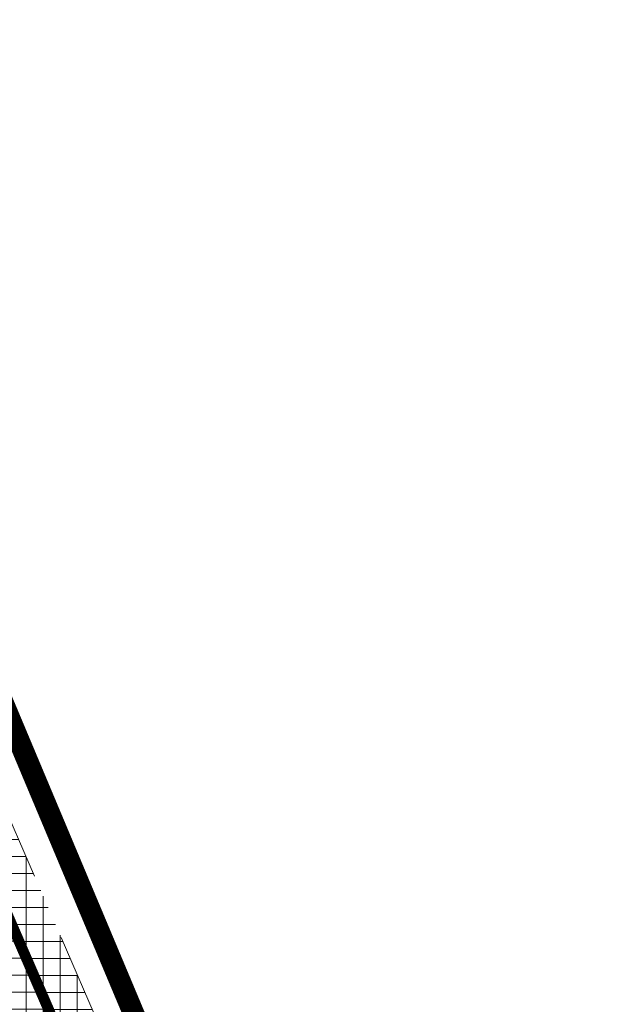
# Model space of a CAD drawing. Header units: metres. Extents: x 6467369 to 7543668, y 5829073 to 6004987.
# Tile 13 of 256: x 7543479 to 7543490, y 5829318 to 5829336. Entities that reach past the tile are written whole.
import ezdxf

# ---------------------------------------------------------------- set-up
doc = ezdxf.new("R2010")
doc.units = ezdxf.units.M
for name, pattern in [('1', [0]), ('GDE', [0]), ('HIDDEN', [0.375, 0.25, -0.125]), ('PHANTOM2', [1.25, 0.625, -0.125, 0.125, -0.125, 0.125, -0.125])]:
    doc.linetypes.add(name, pattern=pattern)
for name, color, linetype, lineweight in [('_D-krawędź pobocza', 253, 'HIDDEN', 15), ('_D-krawężnik wyniesiony BET', 7, 'Continuous', 30), ('_D-kreskowanie jezdni', 254, 'Continuous', 13), ('_D-kreskowanie pobocze', 32, '1', 13), ('_D-kreskowanie zjazd MB', 4, '1', 13), ('_D-linia rozgraniczająca inw.', 6, 'GDE', 18)]:
    doc.layers.add(name, color=color, linetype=linetype, lineweight=lineweight)
pattern_1 = [(0, (0, 0), (0, 0.3175), []), (90, (0, 0), (-0.3175, 1.944126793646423e-17), [])]

msp = doc.modelspace()

# ---------------------------------------------------------------- hatches: boundary and pattern name
at = {"layer": '_D-kreskowanie jezdni', "ltscale": 0.01, "transparency": 33554610}
h = msp.add_hatch(dxfattribs=at)
h.set_pattern_fill('ANSI37', color=256, scale=0.1, angle=45)
h.set_pattern_definition([(90, (0, 0), (-0.3175000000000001, 0), []), (180, (0, 0), (-5.551115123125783e-17, -0.3175), [])])
h.paths.add_polyline_path([(7543409.745953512, 5829462.258406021), (7543409.598435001, 5829462.545231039), (7543409.450966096, 5829462.831984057), (7543409.303556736, 5829463.118670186), (7543409.156216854, 5829463.405294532), (7543409.008956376, 5829463.691862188), (7543408.861785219, 5829463.978378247), (7543408.714713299, 5829464.264847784), (7543408.567750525, 5829464.551275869), (7543408.420906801, 5829464.837667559), (7543408.27419203, 5829465.124027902), (7543408.127616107, 5829465.410361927), (7543407.981188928, 5829465.696674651), (7543407.834920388, 5829465.982971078), (7543407.613271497, 5829466.417295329), (7543407.322111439, 5829466.989247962), (7543407.031696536, 5829467.561355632), (7543406.742125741, 5829468.13361888), (7543406.453492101, 5829468.706049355), (7543406.165881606, 5829469.278672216), (7543405.879380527, 5829469.851511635), (7543405.594071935, 5829470.424597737), (7543405.382212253, 5829470.852267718), (7543405.380675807, 5829470.855377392, -0.01973386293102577), (7543395.809390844, 5829492.289613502), (7543395.632383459, 5829492.732808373), (7543395.396215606, 5829493.327661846), (7543395.161067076, 5829493.923258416), (7543394.92686042, 5829494.519555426), (7543394.69351772, 5829495.116510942), (7543394.460964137, 5829495.714074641), (7543394.229125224, 5829496.312194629), (7543393.997930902, 5829496.910807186), (7543393.822919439, 5829497.365403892), (7543393.707589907, 5829497.665409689), (7543393.592364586, 5829497.965548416), (7543393.477233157, 5829498.265816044), (7543393.362185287, 5829498.566208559), (7543393.247210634, 5829498.86672195), (7543393.132298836, 5829499.167352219), (7543393.017439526, 5829499.468095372), (7543392.90262232, 5829499.76894742), (7543392.787836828, 5829500.06990438), (7543392.673072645, 5829500.370962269), (7543392.558319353, 5829500.67211711), (7543392.443566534, 5829500.973364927), (7543392.328803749, 5829501.27470174), (7543392.214020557, 5829501.576123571), (7543388.522689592, 5829511.269764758), (7543383.791993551, 5829509.642775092), (7543387.541343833, 5829499.796771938), (7543387.656157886, 5829499.495269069), (7543387.771013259, 5829499.193689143), (7543387.885920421, 5829498.892036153), (7543388.00088985, 5829498.590314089), (7543388.115932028, 5829498.288526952), (7543388.231057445, 5829497.98667875), (7543388.346276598, 5829497.684773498), (7543388.46159999, 5829497.382815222), (7543388.577038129, 5829497.080807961), (7543388.692601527, 5829496.778755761), (7543388.808300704, 5829496.476662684), (7543388.92414618, 5829496.174532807), (7543389.040148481, 5829495.872370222), (7543389.156318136, 5829495.570179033), (7543389.272665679, 5829495.267963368), (7543389.389201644, 5829494.965727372), (7543389.505936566, 5829494.663475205), (7543389.622880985, 5829494.361211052), (7543389.740045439, 5829494.05893912), (7543389.857440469, 5829493.756663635), (7543389.975076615, 5829493.454388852), (7543390.092964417, 5829493.15211905), (7543390.211114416, 5829492.849858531), (7543390.329537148, 5829492.547611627), (7543390.44824315, 5829492.245382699), (7543390.567242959, 5829491.943176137), (7543390.686547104, 5829491.64099636), (7543390.806166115, 5829491.338847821), (7543390.926110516, 5829491.036735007), (7543391.044985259, 5829490.738192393, 0.02000586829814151), (7543400.899151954, 5829468.63818458), (7543400.900687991, 5829468.635075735), (7543401.045016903, 5829468.34372653), (7543401.189600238, 5829468.052600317), (7543401.334427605, 5829467.761692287), (7543401.479488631, 5829467.470997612), (7543401.62477297, 5829467.18051143), (7543401.770270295, 5829466.890228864), (7543401.915970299, 5829466.600145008), (7543402.061862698, 5829466.310254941), (7543402.207937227, 5829466.020553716), (7543402.35418364, 5829465.73103637), (7543402.500591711, 5829465.44169792), (7543402.647151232, 5829465.152533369), (7543402.793852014, 5829464.863537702), (7543402.940683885, 5829464.574705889), (7543403.087636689, 5829464.286032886), (7543403.234700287, 5829463.997513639), (7543403.381864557, 5829463.709143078), (7543403.529119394, 5829463.420916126), (7543403.676454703, 5829463.132827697), (7543403.823860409, 5829462.844872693), (7543403.971326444, 5829462.55704601), (7543404.118842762, 5829462.269342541), (7543404.266399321, 5829461.981757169), (7543404.413986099, 5829461.694284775), (7543404.561593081, 5829461.406920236), (7543404.709210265, 5829461.119658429), (7543404.856827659, 5829460.832494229), (7543405.004435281, 5829460.545422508), (7543405.152023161, 5829460.258438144), (7543405.299581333, 5829459.971536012), (7543443.377905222, 5829385.935670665), (7543443.49591691, 5829385.706216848), (7543443.613882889, 5829385.476833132), (7543443.731795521, 5829385.247515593), (7543443.849647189, 5829385.018260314), (7543443.967430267, 5829384.789063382), (7543444.085137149, 5829384.55992089), (7543444.202760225, 5829384.330828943), (7543444.320291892, 5829384.101783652), (7543444.437724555, 5829383.872781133), (7543444.555050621, 5829383.643817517), (7543444.672262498, 5829383.414888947), (7543444.789352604, 5829383.185991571), (7543444.906313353, 5829382.957121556), (7543445.02313717, 5829382.728275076), (7543445.200018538, 5829382.381382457), (7543445.432538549, 5829381.924208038), (7543445.664418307, 5829381.466974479), (7543445.895585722, 5829381.009674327), (7543446.125972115, 5829380.552293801), (7543446.355510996, 5829380.09481519), (7543446.584138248, 5829379.637216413), (7543446.811788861, 5829379.179477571), (7543446.868745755, 5829379.064387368, -0.007950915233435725), (7543450.250869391, 5829371.957176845), (7543454.925274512, 5829373.75727092, 0.008251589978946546), (7543451.348885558, 5829381.284375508), (7543451.347654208, 5829381.286863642), (7543451.231868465, 5829381.520239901), (7543451.115894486, 5829381.753429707), (7543450.999740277, 5829381.986436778), (7543450.883413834, 5829382.219264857), (7543450.76692313, 5829382.4519177), (7543450.650276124, 5829382.684399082), (7543450.533480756, 5829382.916712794), (7543450.416544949, 5829383.148862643), (7543450.29947661, 5829383.380852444), (7543450.182283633, 5829383.612686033), (7543450.06497389, 5829383.844367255), (7543449.947555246, 5829384.075899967), (7543449.830035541, 5829384.307288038), (7543449.712422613, 5829384.538535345), (7543449.594724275, 5829384.769645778), (7543449.476948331, 5829385.000623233), (7543449.359102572, 5829385.231471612), (7543449.241194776, 5829385.462194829), (7543449.123232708, 5829385.692796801), (7543449.00522412, 5829385.923281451), (7543448.887176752, 5829386.153652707), (7543448.769098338, 5829386.3839145), (7543448.650996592, 5829386.614070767), (7543448.532879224, 5829386.84412544), (7543448.414753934, 5829387.074082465), (7543448.296628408, 5829387.303945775), (7543448.178510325, 5829387.533719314), (7543448.060407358, 5829387.763407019), (7543447.942327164, 5829387.993012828), (7543447.824277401, 5829388.222540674)])
h.paths.add_polyline_path([(7543458.309081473, 5829366.087622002), (7543458.206268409, 5829366.324367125), (7543458.1034143, 5829366.56118518), (7543458.00051125, 5829366.798072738), (7543457.897551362, 5829367.035026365), (7543457.794526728, 5829367.272042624), (7543457.691429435, 5829367.509118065), (7543457.588251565, 5829367.746249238), (7543457.484985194, 5829367.98343268), (7543457.38162239, 5829368.220664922), (7543457.278155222, 5829368.457942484), (7543457.174575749, 5829368.695261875), (7543457.070876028, 5829368.932619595), (7543456.967048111, 5829369.170012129), (7543456.863084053, 5829369.407435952), (7543456.758975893, 5829369.644887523), (7543456.654715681, 5829369.882363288), (7543456.550295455, 5829370.119859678), (7543456.445707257, 5829370.357373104), (7543456.340943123, 5829370.594899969), (7543456.235995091, 5829370.832436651), (7543456.130855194, 5829371.069979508), (7543456.025515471, 5829371.307524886), (7543455.919967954, 5829371.545069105), (7543455.814204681, 5829371.782608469), (7543455.708217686, 5829372.020139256), (7543455.601999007, 5829372.257657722), (7543455.495540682, 5829372.495160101), (7543455.388834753, 5829372.732642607), (7543455.281873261, 5829372.970101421), (7543455.175899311, 5829373.204762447, 0.0006006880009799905), (7543454.925274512, 5829373.75727092), (7543450.250869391, 5829371.957176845, -0.0006403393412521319), (7543450.51339584, 5829371.380154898), (7543450.670621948, 5829371.032929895), (7543450.880581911, 5829370.566810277), (7543451.089814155, 5829370.100025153), (7543451.298376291, 5829369.63260994), (7543451.506325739, 5829369.164600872), (7543451.713718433, 5829368.696037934), (7543451.920607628, 5829368.226967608), (7543452.127044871, 5829367.757440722), (7543452.28339967, 5829367.400824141), (7543452.386462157, 5829367.165459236), (7543452.489456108, 5829366.929973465), (7543452.592389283, 5829366.694370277), (7543452.695269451, 5829366.458653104), (7543452.798104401, 5829366.22282538), (7543452.900901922, 5829365.98689053), (7543453.003669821, 5829365.750851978), (7543453.106415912, 5829365.514713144), (7543453.209148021, 5829365.278477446), (7543453.311873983, 5829365.042148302), (7543453.414601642, 5829364.805729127), (7543453.517338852, 5829364.569223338), (7543453.620093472, 5829364.33263435), (7543453.722873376, 5829364.095965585), (7543482.827848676, 5829297.07563406), (7543482.964939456, 5829296.759961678), (7543483.102103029, 5829296.444169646), (7543483.239356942, 5829296.128265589), (7543483.37671876, 5829295.812257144), (7543483.514206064, 5829295.496151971), (7543483.651836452, 5829295.179957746), (7543483.789627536, 5829294.863682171), (7543483.927596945, 5829294.547332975), (7543484.065762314, 5829294.230917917), (7543484.204141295, 5829293.914444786), (7543484.342751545, 5829293.59792141), (7543484.481610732, 5829293.281355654), (7543484.620736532, 5829292.964755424), (7543484.760146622, 5829292.648128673), (7543484.899858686, 5829292.331483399), (7543485.039890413, 5829292.01482765), (7543485.180259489, 5829291.69816953), (7543485.320983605, 5829291.381517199), (7543485.462080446, 5829291.064878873), (7543485.603567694, 5829290.748262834), (7543485.745463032, 5829290.431677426), (7543485.887784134, 5829290.115131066), (7543486.030548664, 5829289.798632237), (7543486.173774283, 5829289.482189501), (7543486.317478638, 5829289.165811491), (7543486.461679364, 5829288.849506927), (7543486.606394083, 5829288.533284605), (7543486.751640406, 5829288.217153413), (7543486.897435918, 5829287.901122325), (7543487.042095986, 5829287.588874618, 0.02273060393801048), (7543495.541139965, 5829271.266797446), (7543495.54299273, 5829271.263596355), (7543495.717909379, 5829270.962543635), (7543495.893240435, 5829270.661892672), (7543496.068968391, 5829270.361634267), (7543496.245075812, 5829270.061759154), (7543496.421545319, 5829269.762258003), (7543496.598359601, 5829269.463121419), (7543496.775501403, 5829269.164339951), (7543496.952953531, 5829268.865904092), (7543497.130698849, 5829268.567804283), (7543497.308720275, 5829268.270030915), (7543497.487000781, 5829267.972574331), (7543497.665523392, 5829267.675424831), (7543497.844271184, 5829267.378572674), (7543498.023227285, 5829267.082008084), (7543498.202374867, 5829266.785721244), (7543498.38169715, 5829266.489702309), (7543498.561177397, 5829266.193941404), (7543498.740798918, 5829265.898428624), (7543498.920545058, 5829265.603154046), (7543499.100399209, 5829265.308107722), (7543499.280344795, 5829265.013279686), (7543499.46036528, 5829264.718659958), (7543499.640444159, 5829264.424238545), (7543499.820564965, 5829264.130005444), (7543500.000711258, 5829263.835950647), (7543500.18086663, 5829263.542064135), (7543500.3610147, 5829263.248335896), (7543500.541139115, 5829262.954755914), (7543500.721223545, 5829262.66131418), (7543500.901251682, 5829262.368000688), (7543536.326194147, 5829204.652589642), (7543539.961566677, 5829208.287962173), (7543505.162580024, 5829264.983546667), (7543504.982624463, 5829265.276741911), (7543504.802757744, 5829265.569828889), (7543504.622996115, 5829265.862817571), (7543504.443355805, 5829266.155717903), (7543504.263853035, 5829266.44853982), (7543504.084504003, 5829266.741293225), (7543503.905324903, 5829267.033988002), (7543503.726331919, 5829267.326634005), (7543503.453479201, 5829267.773182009), (7543503.097623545, 5829268.356954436), (7543502.742559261, 5829268.941105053), (7543502.388509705, 5829269.52555757), (7543502.035656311, 5829270.110303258), (7543501.684158, 5829270.695369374), (7543501.334163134, 5829271.280799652), (7543500.98581472, 5829271.866645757), (7543500.639250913, 5829272.452966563), (7543500.294607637, 5829273.039823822), (7543499.952020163, 5829273.627279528), (7543499.866452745, 5829273.775117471, -0.02229541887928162), (7543491.722217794, 5829289.382629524), (7543491.508339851, 5829289.8422757), (7543491.223463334, 5829290.45978346), (7543490.940255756, 5829291.078632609), (7543490.65858889, 5829291.698747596), (7543490.378334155, 5829292.320052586), (7543490.099364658, 5829292.942466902), (7543489.821554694, 5829293.565906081), (7543489.544784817, 5829294.190270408), (7543489.268941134, 5829294.815446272), (7543488.993926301, 5829295.441281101), (7543488.719675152, 5829296.067547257), (7543488.510260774, 5829296.547131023), (7543488.373123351, 5829296.86157259), (7543488.236052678, 5829297.176194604), (7543488.099031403, 5829297.490989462), (7543487.962042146, 5829297.805949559), (7543487.825067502, 5829298.121067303), (7543487.688090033, 5829298.4363351), (7543487.551092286, 5829298.751745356), (7543487.414056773, 5829299.067290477)])
at = {"layer": '_D-kreskowanie pobocze', "ltscale": 0.01, "transparency": 33554623}
h = msp.add_hatch(dxfattribs=at)
h.set_pattern_fill('NET', color=256, scale=0.1)
h.set_pattern_definition(pattern_1)
h.paths.add_polyline_path([(7543492.402208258, 5829289.699035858), (7543492.259095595, 5829290.006600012), (7543492.116690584, 5829290.313980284), (7543491.974704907, 5829290.62175313), (7543491.833122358, 5829290.929910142), (7543491.691926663, 5829291.238442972), (7543491.551101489, 5829291.547343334), (7543491.410630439, 5829291.85660301), (7543491.270497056, 5829292.166213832), (7543491.130684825, 5829292.476167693), (7543490.991177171, 5829292.786456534), (7543490.851957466, 5829293.097072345), (7543490.713009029, 5829293.408007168), (7543490.574467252, 5829293.718910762), (7543490.436002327, 5829294.030478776), (7543490.297758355, 5829294.342342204), (7543490.159718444, 5829294.654493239), (7543490.021865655, 5829294.966924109), (7543489.884183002, 5829295.279627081), (7543489.746653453, 5829295.592594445), (7543489.609259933, 5829295.905818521), (7543489.471985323, 5829296.21929164), (7543489.334812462, 5829296.533006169), (7543489.197724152, 5829296.846954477), (7543489.060703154, 5829297.161128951), (7543488.92373219, 5829297.475521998), (7543488.786793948, 5829297.790126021), (7543488.649871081, 5829298.104933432), (7543488.512946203, 5829298.419936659), (7543488.376001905, 5829298.7351281), (7543488.239020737, 5829299.050500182), (7543488.101987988, 5829299.36603894), (7543458.997011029, 5829366.386374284), (7543458.894188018, 5829366.62314231), (7543458.791314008, 5829366.860006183), (7543458.688381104, 5829367.096962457), (7543458.585381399, 5829367.334007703), (7543458.482306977, 5829367.571138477), (7543458.379149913, 5829367.808351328), (7543458.275902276, 5829368.045642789), (7543458.172556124, 5829368.283009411), (7543458.06910351, 5829368.520447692), (7543457.96553648, 5829368.75795416), (7543457.861847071, 5829368.995525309), (7543457.758027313, 5829369.233157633), (7543457.654069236, 5829369.470847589), (7543457.549964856, 5829369.70859166), (7543457.445706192, 5829369.946386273), (7543457.341285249, 5829370.184227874), (7543457.236694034, 5829370.422112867), (7543457.13192455, 5829370.660037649), (7543457.026968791, 5829370.897998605), (7543456.921818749, 5829371.135992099), (7543456.816466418, 5829371.374014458), (7543456.710903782, 5829371.612062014), (7543456.605122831, 5829371.850131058), (7543456.499115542, 5829372.088217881), (7543456.3928739, 5829372.326318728), (7543456.286389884, 5829372.564429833), (7543456.179655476, 5829372.802547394), (7543456.072662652, 5829373.040667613), (7543455.965403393, 5829373.278786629), (7543455.857869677, 5829373.516900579), (7543455.750215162, 5829373.754649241, 0.0002955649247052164), (7543455.626406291, 5829374.027273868), (7543454.925274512, 5829373.75727092, -0.0003396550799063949), (7543455.067151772, 5829373.444932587), (7543455.174648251, 5829373.207532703), (7543455.281873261, 5829372.970101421), (7543455.388834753, 5829372.732642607), (7543455.495540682, 5829372.495160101), (7543455.601999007, 5829372.257657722), (7543455.708217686, 5829372.020139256), (7543455.814204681, 5829371.782608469), (7543455.919967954, 5829371.545069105), (7543456.025515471, 5829371.307524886), (7543456.130855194, 5829371.069979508), (7543456.235995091, 5829370.832436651), (7543456.340943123, 5829370.594899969), (7543456.445707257, 5829370.357373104), (7543456.550295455, 5829370.119859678), (7543456.654715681, 5829369.882363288), (7543456.758975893, 5829369.644887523), (7543456.863084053, 5829369.407435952), (7543456.967048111, 5829369.170012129), (7543457.070876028, 5829368.932619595), (7543457.174575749, 5829368.695261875), (7543457.278155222, 5829368.457942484), (7543457.38162239, 5829368.220664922), (7543457.484985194, 5829367.98343268), (7543457.588251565, 5829367.746249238), (7543457.691429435, 5829367.509118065), (7543457.794526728, 5829367.272042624), (7543457.897551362, 5829367.035026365), (7543458.00051125, 5829366.798072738), (7543458.1034143, 5829366.56118518), (7543458.206268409, 5829366.324367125), (7543458.309081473, 5829366.087622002), (7543487.414056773, 5829299.067290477), (7543487.551092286, 5829298.751745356), (7543487.688090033, 5829298.4363351), (7543487.825067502, 5829298.121067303), (7543487.962042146, 5829297.805949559), (7543488.099031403, 5829297.490989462), (7543488.236052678, 5829297.176194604), (7543488.373123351, 5829296.86157259), (7543488.510260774, 5829296.547131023), (7543488.647482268, 5829296.232877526), (7543488.784805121, 5829295.918819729), (7543488.922246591, 5829295.604965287), (7543489.059823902, 5829295.291321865), (7543489.197554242, 5829294.977897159), (7543489.335454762, 5829294.664698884), (7543489.473542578, 5829294.351734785), (7543489.611834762, 5829294.039012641), (7543489.750348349, 5829293.726540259), (7543489.889100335, 5829293.41432549), (7543490.028107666, 5829293.102376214), (7543490.16738725, 5829292.790700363), (7543490.306955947, 5829292.479305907), (7543490.446830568, 5829292.168200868), (7543490.587027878, 5829291.857393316), (7543490.727564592, 5829291.546891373), (7543490.868457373, 5829291.236703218), (7543491.009722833, 5829290.926837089), (7543491.151377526, 5829290.617301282), (7543491.293437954, 5829290.308104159), (7543491.435920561, 5829289.999254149), (7543491.578841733, 5829289.690759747), (7543491.722217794, 5829289.382629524, 0.02186969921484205), (7543499.698060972, 5829274.066054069), (7543499.868306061, 5829273.771915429), (7543500.039110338, 5829273.477940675), (7543500.210457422, 5829273.184121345), (7543500.382330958, 5829272.890448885), (7543500.554714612, 5829272.596914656), (7543500.727592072, 5829272.303509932), (7543500.900947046, 5829272.010225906), (7543501.074763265, 5829271.717053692), (7543501.24902447, 5829271.423984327), (7543501.423714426, 5829271.131008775), (7543501.598816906, 5829270.838117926), (7543501.774315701, 5829270.545302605), (7543501.950194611, 5829270.252553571), (7543502.126437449, 5829269.959861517), (7543502.303028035, 5829269.667217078), (7543502.479950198, 5829269.37461083), (7543502.657187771, 5829269.082033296), (7543502.834724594, 5829268.789474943), (7543503.012544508, 5829268.496926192), (7543503.190631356, 5829268.204377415), (7543503.36896898, 5829267.911818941), (7543503.547541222, 5829267.619241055), (7543503.726331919, 5829267.326634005), (7543503.905324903, 5829267.033988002), (7543504.084504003, 5829266.741293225), (7543504.263853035, 5829266.44853982), (7543504.443355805, 5829266.155717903), (7543504.622996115, 5829265.862817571), (7543504.802757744, 5829265.569828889), (7543504.982624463, 5829265.276741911), (7543505.162580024, 5829264.983546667), (7543539.961566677, 5829208.287962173), (7543540.506872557, 5829208.833268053), (7543505.801782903, 5829265.375872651), (7543505.621849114, 5829265.669032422), (7543505.442025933, 5829265.962048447), (7543505.262329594, 5829266.254930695), (7543505.082776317, 5829266.547689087), (7543504.903382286, 5829266.840333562), (7543504.724163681, 5829267.132873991), (7543504.545136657, 5829267.42532024), (7543504.366317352, 5829267.717682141), (7543504.187721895, 5829268.009969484), (7543504.009366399, 5829268.302192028), (7543503.831266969, 5829268.594359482), (7543503.653439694, 5829268.886481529), (7543503.475900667, 5829269.17856779), (7543503.298665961, 5829269.470627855), (7543503.121751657, 5829269.762671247), (7543502.945173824, 5829270.054707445), (7543502.768948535, 5829270.346745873), (7543502.593091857, 5829270.638795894), (7543502.417416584, 5829270.931205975), (7543502.242335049, 5829271.223325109), (7543502.067670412, 5829271.515483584), (7543501.893438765, 5829271.8076905), (7543501.719656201, 5829272.099954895), (7543501.546338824, 5829272.392285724), (7543501.373502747, 5829272.68469187), (7543501.201164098, 5829272.977182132), (7543501.029339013, 5829273.269765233), (7543500.858043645, 5829273.562449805), (7543500.687294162, 5829273.855244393), (7543500.517106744, 5829274.148157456), (7543500.34749391, 5829274.441203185, -0.02186969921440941)])
h.paths.add_polyline_path([(7543487.190744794, 5829287.26939682), (7543487.043798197, 5829287.585200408), (7543486.897435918, 5829287.901122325), (7543486.751640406, 5829288.217153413), (7543486.606394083, 5829288.533284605), (7543486.461679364, 5829288.849506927), (7543486.317478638, 5829289.165811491), (7543486.173774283, 5829289.482189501), (7543486.030548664, 5829289.798632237), (7543485.887784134, 5829290.115131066), (7543485.745463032, 5829290.431677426), (7543485.603567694, 5829290.748262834), (7543485.462080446, 5829291.064878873), (7543485.320983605, 5829291.381517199), (7543485.180259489, 5829291.69816953), (7543485.039890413, 5829292.01482765), (7543484.899858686, 5829292.331483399), (7543484.760146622, 5829292.648128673), (7543484.620736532, 5829292.964755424), (7543484.481610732, 5829293.281355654), (7543484.342751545, 5829293.59792141), (7543484.204141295, 5829293.914444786), (7543484.065762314, 5829294.230917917), (7543483.927596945, 5829294.547332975), (7543483.789627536, 5829294.863682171), (7543483.651836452, 5829295.179957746), (7543483.514206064, 5829295.496151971), (7543483.37671876, 5829295.812257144), (7543483.239356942, 5829296.128265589), (7543483.102103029, 5829296.444169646), (7543482.964939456, 5829296.759961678), (7543482.827848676, 5829297.07563406), (7543453.722873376, 5829364.095965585), (7543453.620093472, 5829364.33263435), (7543453.517338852, 5829364.569223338), (7543453.414601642, 5829364.805729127), (7543453.311873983, 5829365.042148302), (7543453.209148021, 5829365.278477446), (7543453.106415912, 5829365.514713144), (7543453.003669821, 5829365.750851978), (7543452.900901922, 5829365.98689053), (7543452.798104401, 5829366.22282538), (7543452.695269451, 5829366.458653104), (7543452.592389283, 5829366.694370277), (7543452.489456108, 5829366.929973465), (7543452.386462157, 5829367.165459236), (7543452.28339967, 5829367.400824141), (7543452.180260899, 5829367.636064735), (7543452.077038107, 5829367.871177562), (7543451.973723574, 5829368.106159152), (7543451.870309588, 5829368.341006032), (7543451.766788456, 5829368.57571472), (7543451.663152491, 5829368.81028172), (7543451.559394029, 5829369.044703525), (7543451.455505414, 5829369.278976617), (7543451.351479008, 5829369.513097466), (7543451.247307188, 5829369.747062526), (7543451.142982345, 5829369.980868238), (7543451.038496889, 5829370.214511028), (7543450.933843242, 5829370.447987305), (7543450.829013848, 5829370.681293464), (7543450.724001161, 5829370.914425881), (7543450.618797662, 5829371.147380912), (7543450.51339584, 5829371.380154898, 0.0006403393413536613), (7543450.250869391, 5829371.957176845), (7543449.549679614, 5829371.687151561, -0.0006861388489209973), (7543449.830174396, 5829371.070787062), (7543449.935267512, 5829370.838695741), (7543450.040173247, 5829370.606400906), (7543450.144899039, 5829370.373906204), (7543450.249452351, 5829370.141215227), (7543450.35384066, 5829369.908331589), (7543450.458071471, 5829369.675258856), (7543450.562152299, 5829369.4420006), (7543450.666090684, 5829369.208560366), (7543450.769894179, 5829368.974941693), (7543450.873570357, 5829368.741148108), (7543450.977126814, 5829368.507183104), (7543451.080571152, 5829368.273050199), (7543451.183910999, 5829368.038752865), (7543451.287153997, 5829367.804294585), (7543451.390307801, 5829367.56967883), (7543451.493380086, 5829367.334909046), (7543451.596378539, 5829367.099988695), (7543451.699310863, 5829366.864921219), (7543451.802184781, 5829366.629710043), (7543451.905008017, 5829366.394358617), (7543452.007788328, 5829366.158870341), (7543452.110533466, 5829365.923248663), (7543452.213251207, 5829365.687496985), (7543452.315949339, 5829365.451618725), (7543452.418635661, 5829365.215617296), (7543452.521317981, 5829364.979496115), (7543452.624004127, 5829364.743258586), (7543452.726701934, 5829364.506908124), (7543452.829419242, 5829364.270448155), (7543452.932163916, 5829364.033882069), (7543453.034942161, 5829363.797217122), (7543482.139920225, 5829296.776879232), (7543482.277027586, 5829296.461168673), (7543482.414224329, 5829296.145300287), (7543482.551528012, 5829295.829281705), (7543482.68895622, 5829295.513120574), (7543482.826526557, 5829295.196824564), (7543482.964256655, 5829294.880401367), (7543483.102164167, 5829294.563858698), (7543483.240266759, 5829294.247204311), (7543483.378582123, 5829293.93044598), (7543483.517127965, 5829293.613591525), (7543483.655922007, 5829293.296648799), (7543483.794981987, 5829292.979625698), (7543483.934325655, 5829292.662530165), (7543484.073970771, 5829292.345370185), (7543484.213935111, 5829292.028153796), (7543484.354236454, 5829291.71088909), (7543484.494892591, 5829291.393584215), (7543484.635921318, 5829291.076247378), (7543484.777179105, 5829290.759247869), (7543484.9189975, 5829290.441890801), (7543485.061241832, 5829290.124526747), (7543485.203929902, 5829289.807164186), (7543485.347079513, 5829289.489811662), (7543485.490708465, 5829289.172477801), (7543485.634834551, 5829288.855171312), (7543485.779475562, 5829288.53790098), (7543485.924649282, 5829288.220675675), (7543486.070373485, 5829287.90350437), (7543486.216665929, 5829287.586396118), (7543486.363544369, 5829287.269360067), (7543486.511023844, 5829286.952411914, 0.02186969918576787), (7543494.719394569, 5829271.189358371), (7543494.894192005, 5829270.887354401), (7543495.069725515, 5829270.585239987), (7543495.245654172, 5829270.283564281), (7543495.421960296, 5829269.982317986), (7543495.598626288, 5829269.68149174), (7543495.775634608, 5829269.381076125), (7543495.95296779, 5829269.081061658), (7543496.130608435, 5829268.781438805), (7543496.308539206, 5829268.482197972), (7543496.486742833, 5829268.183329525), (7543496.665202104, 5829267.88482378), (7543496.843899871, 5829267.586671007), (7543497.02301228, 5829267.288540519), (7543497.202125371, 5829266.991082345), (7543497.381425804, 5829266.693947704), (7543497.560896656, 5829266.39712672), (7543497.740521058, 5829266.100609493), (7543497.920282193, 5829265.804386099), (7543498.100163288, 5829265.508446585), (7543498.280147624, 5829265.212780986), (7543498.460218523, 5829264.917379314), (7543498.64035935, 5829264.622231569), (7543498.820553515, 5829264.327327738), (7543499.000784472, 5829264.032657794), (7543499.181035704, 5829263.738211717), (7543499.361290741, 5829263.443979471), (7543499.541533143, 5829263.149951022), (7543499.721746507, 5829262.856116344), (7543499.901914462, 5829262.562465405), (7543500.082020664, 5829262.268988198), (7543500.262052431, 5829261.975668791), (7543535.780888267, 5829204.107283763), (7543536.326194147, 5829204.652589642), (7543500.901251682, 5829262.368000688), (7543500.721223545, 5829262.66131418), (7543500.541139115, 5829262.954755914), (7543500.3610147, 5829263.248335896), (7543500.18086663, 5829263.542064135), (7543500.000711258, 5829263.835950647), (7543499.820564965, 5829264.130005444), (7543499.640444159, 5829264.424238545), (7543499.46036528, 5829264.718659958), (7543499.280344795, 5829265.013279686), (7543499.100399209, 5829265.308107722), (7543498.920545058, 5829265.603154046), (7543498.740798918, 5829265.898428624), (7543498.561177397, 5829266.193941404), (7543498.38169715, 5829266.489702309), (7543498.202374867, 5829266.785721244), (7543498.023227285, 5829267.082008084), (7543497.844271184, 5829267.378572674), (7543497.665523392, 5829267.675424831), (7543497.487000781, 5829267.972574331), (7543497.308720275, 5829268.270030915), (7543497.130698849, 5829268.567804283), (7543496.952953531, 5829268.865904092), (7543496.775501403, 5829269.164339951), (7543496.598359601, 5829269.463121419), (7543496.421545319, 5829269.762258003), (7543496.245075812, 5829270.061759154), (7543496.068968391, 5829270.361634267), (7543495.893240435, 5829270.661892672), (7543495.717909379, 5829270.962543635), (7543495.54299273, 5829271.263596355), (7543495.368508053, 5829271.565059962, -0.02186969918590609)])
at = {"layer": '_D-kreskowanie zjazd MB', "ltscale": 0.01, "transparency": 33554623}
h = msp.add_hatch(dxfattribs=at)
h.set_pattern_fill('NET', color=256, scale=0.1)
h.set_pattern_definition(pattern_1)
h.paths.add_polyline_path([(7543607.890194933, 5829102.307134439), (7543606.114160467, 5829102.913716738), (7543609.116138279, 5829098.496677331), (7543609.706316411, 5829097.495972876), (7543609.734643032, 5829099.328863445)])
h.paths.add_polyline_path([(7543598.88609635, 5829104.943980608), (7543598.41019816, 5829102.880778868), (7543597.358725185, 5829102.22618034), (7543599.206249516, 5829099.253528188), (7543600.24228408, 5829099.898515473), (7543602.240566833, 5829099.375624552), (7543601.306752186, 5829101.076484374), (7543601.244312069, 5829101.187308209)])
h.paths.add_polyline_path([(7543400.239929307, 5829486.098307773), (7543400.036642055, 5829486.009607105), (7543398.073473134, 5829486.78958603, 0.005462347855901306), (7543400.672952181, 5829480.832010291), (7543401.43636068, 5829482.80168133), (7543401.71063289, 5829482.921354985)])
h.paths.add_polyline_path([(7543370.653668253, 5829564.087816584), (7543368.743778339, 5829565.067368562), (7543368.813099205, 5829564.829439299), (7543368.884702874, 5829564.584812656, 0.007592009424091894), (7543370.660324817, 5829558.856350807), (7543371.813068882, 5829560.781841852)])
h.paths.add_polyline_path([(7543341.948793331, 5829634.662205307), (7543341.082816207, 5829632.725692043), (7543339.915111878, 5829632.279635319), (7543341.164070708, 5829629.010063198), (7543342.331775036, 5829629.456119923), (7543344.268288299, 5829628.590142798)])
h.paths.add_polyline_path([(7543337.162949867, 5829664.779129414), (7543335.447696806, 5829665.730691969), (7543335.53898167, 5829665.486482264), (7543335.652881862, 5829665.182552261), (7543335.767068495, 5829664.878589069), (7543335.881525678, 5829664.57458692), (7543335.996237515, 5829664.270540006), (7543336.1111881, 5829663.966442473), (7543336.226361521, 5829663.66228844), (7543336.341741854, 5829663.35807198), (7543336.45731317, 5829663.05378714), (7543336.573059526, 5829662.749427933), (7543336.688964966, 5829662.444988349), (7543336.805013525, 5829662.140462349), (7543336.921189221, 5829661.835843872), (7543337.037476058, 5829661.531126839), (7543337.153858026, 5829661.22630515), (7543337.270319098, 5829660.921372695), (7543337.386843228, 5829660.616323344), (7543337.754498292, 5829659.653861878), (7543338.427254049, 5829661.515460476)])
h.paths.add_polyline_path([(7543320.419347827, 5829698.892872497), (7543319.348352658, 5829697.061760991), (7543317.257275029, 5829696.514068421), (7543318.155311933, 5829693.131219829), (7543320.235155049, 5829693.67596987), (7543322.066266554, 5829692.604974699)])
h.paths.add_polyline_path([(7543289.976127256, 5829840.216708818), (7543288.308818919, 5829841.223954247), (7543289.929596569, 5829835.03586248), (7543290.836677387, 5829836.82416891)])

# ---------------------------------------------------------------- linework, layer by layer
at = {"layer": '_D-krawędź pobocza', "ltscale": 10, "flags": 128}
msp.add_lwpolyline([(7543401.485681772, 5829480.85359905, 0.00874113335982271), (7543405.913071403, 5829471.470969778), (7543406.054442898, 5829471.18484269), (7543406.196160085, 5829470.898765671), (7543406.338377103, 5829470.612404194), (7543406.480754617, 5829470.326417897), (7543406.623450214, 5829470.040464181), (7543406.766454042, 5829469.754538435), (7543406.909756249, 5829469.468636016), (7543407.05334699, 5829469.182752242), (7543407.197216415, 5829468.896882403), (7543407.341354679, 5829468.611021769), (7543407.48575194, 5829468.325165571), (7543407.630398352, 5829468.039309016), (7543407.775284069, 5829467.753447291), (7543407.920399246, 5829467.467575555), (7543408.065734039, 5829467.181688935), (7543408.211278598, 5829466.895782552), (7543408.357023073, 5829466.609851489), (7543408.502957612, 5829466.323890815), (7543408.649072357, 5829466.037895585), (7543408.795357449, 5829465.751860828), (7543408.941803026, 5829465.465781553), (7543409.088399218, 5829465.179652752), (7543409.235136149, 5829464.893469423), (7543409.382003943, 5829464.607226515), (7543409.528992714, 5829464.320918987), (7543409.676092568, 5829464.034541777), (7543409.823293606, 5829463.748089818), (7543409.970585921, 5829463.46155802), (7543410.117959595, 5829463.174941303), (7543410.265404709, 5829462.888234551), (7543410.412911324, 5829462.601432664), (7543448.491233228, 5829388.565571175), (7543448.609284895, 5829388.336039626), (7543448.72737651, 5829388.106411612), (7543448.845502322, 5829387.876679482), (7543448.96365466, 5829387.646839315), (7543449.081825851, 5829387.416887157), (7543449.20000821, 5829387.186819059), (7543449.318194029, 5829386.956631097), (7543449.436375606, 5829386.726319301), (7543449.554545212, 5829386.495879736), (7543449.672695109, 5829386.265308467), (7543449.790817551, 5829386.034601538), (7543449.908904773, 5829385.803755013), (7543450.026948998, 5829385.572764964), (7543450.144942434, 5829385.341627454), (7543450.262877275, 5829385.110338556), (7543450.380745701, 5829384.878894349), (7543450.498539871, 5829384.647290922), (7543450.616251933, 5829384.415524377), (7543450.733874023, 5829384.183590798), (7543450.851398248, 5829383.951486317), (7543450.968816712, 5829383.719207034), (7543451.086121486, 5829383.486749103), (7543451.203304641, 5829383.25410865), (7543451.320358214, 5829383.021281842), (7543451.437274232, 5829382.788264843), (7543451.5540447, 5829382.55505384), (7543451.670661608, 5829382.321645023), (7543451.787116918, 5829382.08803462), (7543451.903402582, 5829381.854218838), (7543452.019510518, 5829381.620193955), (7543452.135432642, 5829381.385956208, -0.008335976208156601), (7543455.750215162, 5829373.754649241), (7543455.857869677, 5829373.516900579), (7543455.965403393, 5829373.278786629), (7543456.072662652, 5829373.040667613), (7543456.179655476, 5829372.802547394), (7543456.286389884, 5829372.564429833), (7543456.3928739, 5829372.326318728), (7543456.499115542, 5829372.088217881), (7543456.605122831, 5829371.850131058), (7543456.710903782, 5829371.612062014), (7543456.816466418, 5829371.374014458), (7543456.921818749, 5829371.135992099), (7543457.026968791, 5829370.897998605), (7543457.13192455, 5829370.660037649), (7543457.236694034, 5829370.422112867), (7543457.341285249, 5829370.184227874), (7543457.445706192, 5829369.946386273), (7543457.549964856, 5829369.70859166), (7543457.654069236, 5829369.470847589), (7543457.758027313, 5829369.233157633), (7543457.861847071, 5829368.995525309), (7543457.96553648, 5829368.75795416), (7543458.06910351, 5829368.520447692), (7543458.172556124, 5829368.283009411), (7543458.275902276, 5829368.045642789), (7543458.379149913, 5829367.808351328), (7543458.482306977, 5829367.571138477), (7543458.585381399, 5829367.334007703), (7543458.688381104, 5829367.096962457), (7543458.791314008, 5829366.860006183), (7543458.894188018, 5829366.62314231), (7543458.997011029, 5829366.386374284), (7543488.101987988, 5829299.36603894), (7543488.239020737, 5829299.050500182), (7543488.376001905, 5829298.7351281), (7543488.512946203, 5829298.419936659), (7543488.649871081, 5829298.104933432), (7543488.786793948, 5829297.790126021), (7543488.92373219, 5829297.475521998), (7543489.060703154, 5829297.161128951), (7543489.197724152, 5829296.846954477), (7543489.334812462, 5829296.533006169), (7543489.471985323, 5829296.21929164), (7543489.609259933, 5829295.905818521), (7543489.746653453, 5829295.592594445), (7543489.884183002, 5829295.279627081), (7543490.021865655, 5829294.966924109), (7543490.159718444, 5829294.654493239), (7543490.297758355, 5829294.342342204), (7543490.436002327, 5829294.030478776), (7543490.574467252, 5829293.718910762), (7543490.713009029, 5829293.408007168), (7543490.851957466, 5829293.097072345), (7543490.991177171, 5829292.786456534), (7543491.130684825, 5829292.476167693), (7543491.270497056, 5829292.166213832), (7543491.410630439, 5829291.85660301), (7543491.551101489, 5829291.547343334), (7543491.691926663, 5829291.238442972), (7543491.833122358, 5829290.929910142), (7543491.974704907, 5829290.62175313), (7543492.116690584, 5829290.313980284), (7543492.259095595, 5829290.006600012), (7543492.402208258, 5829289.699035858, 0.02186969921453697), (7543500.34749391, 5829274.441203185), (7543500.517106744, 5829274.148157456), (7543500.687294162, 5829273.855244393), (7543500.858043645, 5829273.562449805), (7543501.029339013, 5829273.269765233), (7543501.201164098, 5829272.977182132), (7543501.373502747, 5829272.68469187), (7543501.546338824, 5829272.392285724), (7543501.719656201, 5829272.099954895), (7543501.893438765, 5829271.8076905), (7543502.067670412, 5829271.515483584), (7543502.242335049, 5829271.223325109), (7543502.417416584, 5829270.931205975), (7543502.593091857, 5829270.638795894), (7543502.768948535, 5829270.346745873), (7543502.945173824, 5829270.054707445), (7543503.121751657, 5829269.762671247), (7543503.298665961, 5829269.470627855), (7543503.475900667, 5829269.17856779), (7543503.653439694, 5829268.886481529), (7543503.831266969, 5829268.594359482), (7543504.009366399, 5829268.302192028), (7543504.187721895, 5829268.009969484), (7543504.366317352, 5829267.717682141), (7543504.545136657, 5829267.42532024), (7543504.724163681, 5829267.132873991), (7543504.903382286, 5829266.840333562), (7543505.082776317, 5829266.547689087), (7543505.262329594, 5829266.254930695), (7543505.442025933, 5829265.962048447), (7543505.621849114, 5829265.669032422), (7543505.801782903, 5829265.375872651), (7543542.585620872, 5829205.446507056), (7543606.104826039, 5829104.259477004), (7543606.169702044, 5829104.166266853), (7543607.295101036, 5829102.510381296)], format="xyb", dxfattribs=at)
at = {"layer": '_D-krawężnik wyniesiony BET', "const_width": 0.2, "flags": 128}
msp.add_lwpolyline([(7543458.309081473, 5829366.087622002), (7543487.414056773, 5829299.067290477)], dxfattribs=at)
at = {"layer": '_D-linia rozgraniczająca inw.', "color": 6, "linetype": 'PHANTOM2', "ltscale": 5, "transparency": 33554687, "const_width": 0.4, "flags": 128}
msp.add_lwpolyline([(7543414.108544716, 5829456.854019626), (7543418.284089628, 5829449.062327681), (7543418.995757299, 5829447.749250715), (7543440.117578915, 5829406.025652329), (7543440.776521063, 5829404.727735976), (7543462.555225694, 5829363.320198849), (7543463.236461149, 5829362.037873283), (7543472.651752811, 5829343.347522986), (7543476.549538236, 5829328.838537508), (7543477.20416412, 5829326.448161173), (7543490.587731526, 5829294.607261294), (7543606.962328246, 5829104.602690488), (7543619.761623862, 5829083.704011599), (7543604.318452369, 5829080.70185704), (7543604.132180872, 5829090.778507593), (7543487.699398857, 5829277.802938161), (7543483.120534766, 5829288.396245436), (7543468.498311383, 5829322.225338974), (7543453.932691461, 5829356.038813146), (7543446.289569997, 5829373.605909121), (7543432.737924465, 5829399.857373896), (7543410.791060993, 5829442.675997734), (7543392.522062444, 5829478.146339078), (7543387.963739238, 5829490.24833374), (7543378.444812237, 5829514.973620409), (7543362.68583508, 5829556.498115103), (7543360.51290282, 5829564.492714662), (7543348.230223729, 5829609.671392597), (7543334.610749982, 5829645.325948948), (7543329.863307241, 5829657.752910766), (7543318.460805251, 5829690.795585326), (7543316.511478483, 5829698.163569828), (7543276.050244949, 5829850.48702853), (7543280.235044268, 5829851.581669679), (7543286.624868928, 5829853.237332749), (7543290.085773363, 5829841.051657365), (7543305.980352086, 5829778.33549226), (7543333.535658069, 5829674.973105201), (7543356.755432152, 5829615.033683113), (7543368.639018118, 5829571.190453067), (7543369.35598669, 5829568.681063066), (7543386.033194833, 5829521.269000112), (7543386.771075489, 5829519.145105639), (7543395.728457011, 5829496.801631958), (7543396.445587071, 5829495.008812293)], close=True, dxfattribs=at)

doc.saveas('drawing.dxf')
